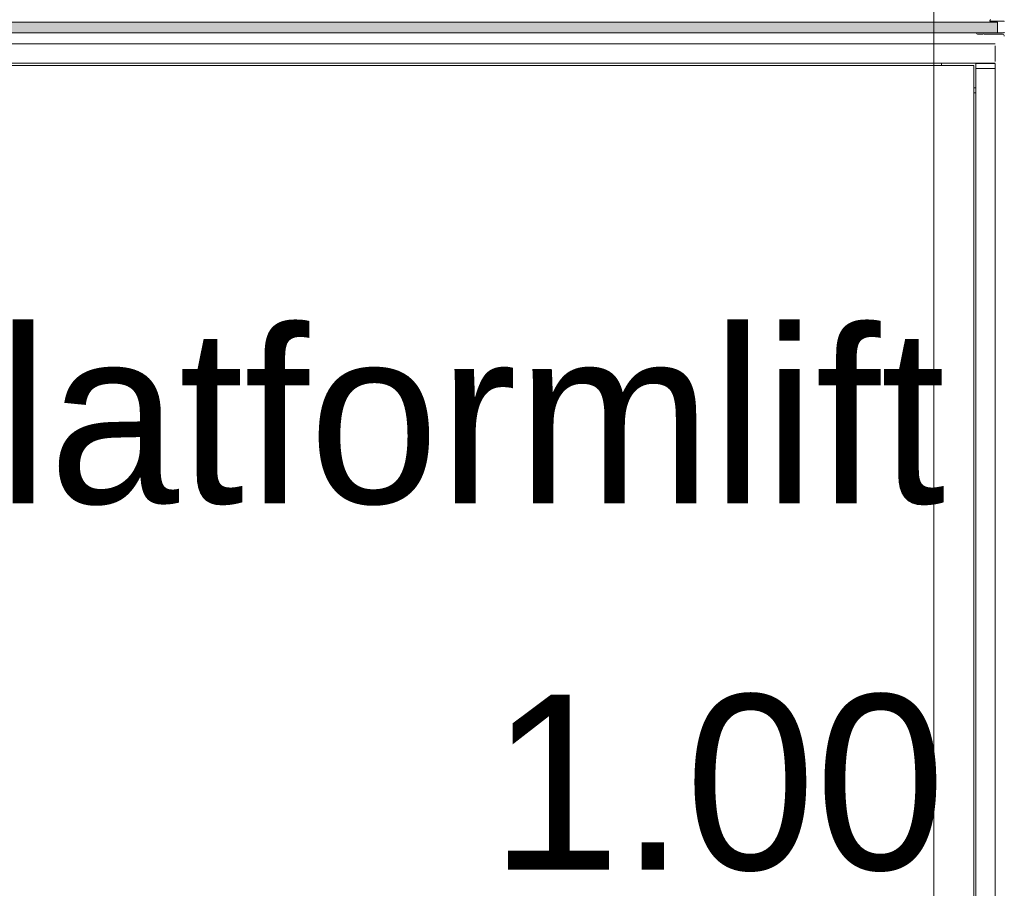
# Model space of a CAD drawing. Header units: millimetres. Extents: x -850 to 154668, y -25041 to 71030.
# Tile 49 of 211: x 41199 to 42212, y 23032 to 23926. Entities that reach past the tile are written whole.
import ezdxf
from ezdxf.enums import TextEntityAlignment as Align

# ---------------------------------------------------------------- set-up
doc = ezdxf.new("R2010")
doc.units = ezdxf.units.MM
doc.header["$MEASUREMENT"] = 0
for name, color, linetype in [('New_66 Transportvoorzieningen', 7, 'Continuous'), ('New_66 Transportvoorzieningen 2D arcering', 7, 'Continuous'), ('New_Z Ruimtefuncties', 7, 'Continuous'), ('New_Z Ruimtefuncties Zone omranding', 7, 'Continuous'), ('New_Z Ruimtefuncties Zone tekst', 7, 'Continuous')]:
    doc.layers.add(name, color=color, linetype=linetype)
doc.styles.add('GENERATED_STYLE_1', font='txt')

# ---------------------------------------------------------------- blocks, each defined once
blk = doc.blocks.new('#2D lift easy 1462x1520')
at = {"layer": 'New_66 Transportvoorzieningen 2D arcering', "linetype": 'Continuous', "lineweight": 0, "true_color": 0x99a3a6}
blk.add_hatch(color=253, dxfattribs=at).paths.add_polyline_path([(1457.5, 12884.4), (1468.5, 12884.4), (1468.5, 14355.4), (1457.5, 14355.4)])
at = {"layer": 'New_66 Transportvoorzieningen', "color": 7, "linetype": 'Continuous', "lineweight": 0}
for p, q in [((1426.1, 12886.9), (1426.1, 14353.9)), ((1446.1, 12886.9), (1446.1, 14353.9)), ((1457.5, 14355.4), (1457.5, 12884.4)), ((1468.5, 12884.4), (1468.5, 14355.4)), ((1423.8, 12908.9), (1423.8, 14331.9)), ((1423.8, 12941.9), (1426.1, 12941.9)), ((368.4, 12908.9), (1417.8, 12908.9)), ((1395.8, 12906.8), (368.4, 12906.8)), ((1395.8, 12906.8), (1395.8, 12908.9)), ((1400.8, 12906.8), (1395.8, 12906.8)), ((1400.8, 12906.8), (1400.8, 12908.9)), ((1420.8, 12906.8), (1400.8, 12906.8)), ((1423.8, 12908.9), (1417.8, 12908.9)), ((1420.8, 12904.8), (1420.8, 12906.8)), ((1420.8, 12906.8), (1420.8, 12906.8)), ((1420.8, 12906.8), (1420.8, 12906.8)), ((1420.8, 12906.8), (1420.8, 12904.8)), ((1420.8, 12906.8), (1420.8, 12906.8)), ((1425.8, 12906.8), (1420.8, 12906.8)), ((1420.8, 12906.8), (1420.8, 12906.8)), ((1420.8, 12904.8), (1420.8, 12888.8)), ((1420.8, 12888.8), (1420.8, 12904.8)), ((1425.8, 12904.8), (1425.8, 12906.8)), ((1425.8, 12906.8), (1425.8, 12906.8)), ((1425.8, 12906.8), (1425.8, 12906.8)), ((1425.8, 12904.8), (1425.8, 12888.8)), ((1425.8, 12902.3), (1426.1, 12902.3)), ((1456, 12899.4), (1456, 12904.9)), ((1457, 12905.9), (1457.5, 12905.9)), ((1457.5, 12905.9), (1457.5, 12877.9)), ((1456.3, 12898.9), (1456, 12899.4)), ((1456, 12898.3), (1456.3, 12898.9)), ((1456, 12879.4), (1456, 12898.3)), ((1469.5, 12877.9), (1469.5, 12892.4)), ((1469.5, 12892.4), (1470, 12892.4)), ((1420.8, 12886.8), (355, 12886.8)), ((1420.8, 12886.8), (1420.8, 12888.8)), ((1420.8, 12888.8), (1420.8, 12886.8)), ((1425.8, 12886.8), (1420.8, 12886.8)), ((1425.8, 12891.3), (1426.1, 12891.3)), ((1425.8, 12886.8), (1425.8, 12888.8)), ((1444.1, 12886.9), (1428.1, 12886.9)), ((1457.5, 12884.4), (1468.5, 12884.4))]:
    blk.add_line(p, q, dxfattribs=at)
for centre, radius, start, end in [((1457, 12904.9), 1, 90, 180), ((1470, 12891.4), 1, 0, 90), ((1454, 12879.4), 2, 270, 0), ((1458, 12877.9), 0.5, 180, 270), ((1469, 12877.9), 0.5, 270, 0)]:
    blk.add_arc(centre, radius, start, end, dxfattribs=at)
blk = doc.blocks.new('Platformlift_1.00_33_2', base_point=(41569.3, 23319.2))
at = {"layer": 'New_Z Ruimtefuncties Zone tekst', "color": 2, "lineweight": 0, "style": 'GENERATED_STYLE_1'}
for tag, p in [('DUMMY_938', (42151.9, 23649.2)), ('ROOM_NAME', (42151.9, 23608)), ('DUMMY_939', (42151.9, 23272)), ('ROOM_NUMBER', (42151.9, 23230.9))]:
    blk.add_attdef(tag, text='', height=180, dxfattribs=at).set_placement(p, align=Align.TOP_RIGHT)

msp = doc.modelspace()

# ---------------------------------------------------------------- linework, layer by layer
at = {"layer": 'New_Z Ruimtefuncties Zone omranding', "color": 32, "linetype": 'Continuous', "lineweight": 0, "true_color": 0xba661c, "flags": 128}
msp.add_lwpolyline([(40690, 22455), (42140, 22455), (42140, 23935), (40690, 23935)], close=True, dxfattribs=at)

# ---------------------------------------------------------------- block references
at = {"layer": 'New_66 Transportvoorzieningen', "color": 1, "linetype": 'Continuous', "lineweight": 0, "zscale": 1000, "rotation": 90}
msp.add_blockref('#2D lift easy 1462x1520', (55089.9, 22455), dxfattribs=at)
at = {"layer": 'New_Z Ruimtefuncties', "color": 2, "linetype": 'Continuous', "lineweight": 0}
msp.add_blockref('Platformlift_1.00_33_2', (41569.3, 23319.2), dxfattribs=at).add_auto_attribs({'ROOM_NAME': 'Platformlift', 'ROOM_NUMBER': '1.00'})

doc.saveas('drawing.dxf')
